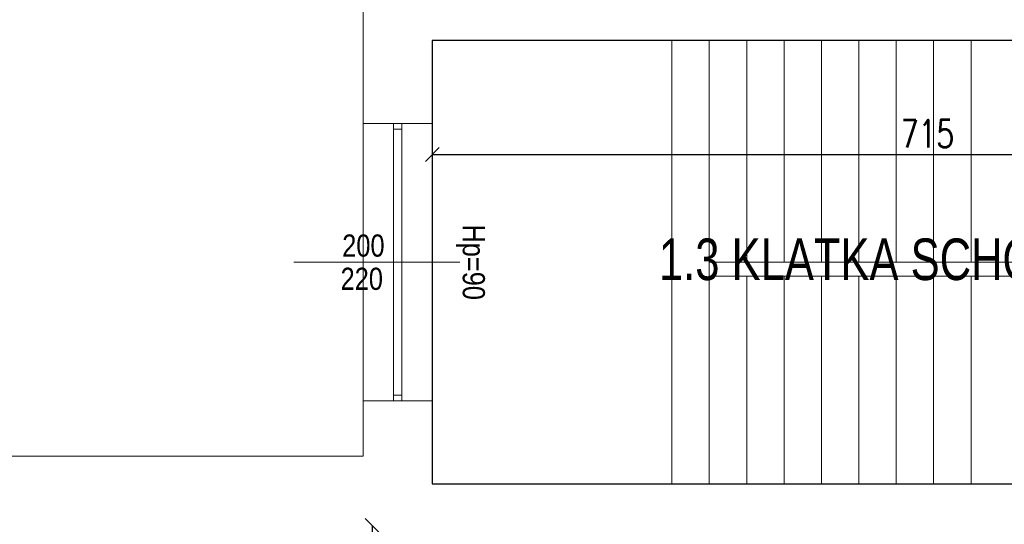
# Model space of a CAD drawing. Header units: metres. Extents: x 8472212 to 8494180, y 5728195 to 5779639.
# Tile 10 of 106: x 8476027 to 8476738, y 5730971 to 5731336. Entities that reach past the tile are written whole.
import ezdxf
from ezdxf.enums import TextEntityAlignment as Align

# ---------------------------------------------------------------- set-up
doc = ezdxf.new("R2010")
doc.units = ezdxf.units.M
doc.header["$MEASUREMENT"] = 0
doc.layers.get('0').update_dxf_attribs({"color": 250, "linetype": 'CONTINUOUS'})
doc.layers.get('Defpoints').update_dxf_attribs({"linetype": 'CONTINUOUS'})
doc.layers.add('!!powierzchnie', color=31, linetype='CONTINUOUS', plot=False)
for name, color, linetype, lineweight in [('!opisy', 255, 'CONTINUOUS', 9), ('!parapety', 21, 'CONTINUOUS', 9), ('!RZUTY SCHODY', 104, 'CONTINUOUS', 9), ('!stolarka zew', 4, 'CONTINUOUS', 9), ('!ściany konstrukcyjne', 7, 'CONTINUOUS', 18), ('opisy', 2, 'CONTINUOUS', 5), ('opisy ramki linie', 101, 'CONTINUOUS', 5)]:
    doc.layers.add(name, color=color, linetype=linetype, lineweight=lineweight)
doc.styles.add('opis mały', font='ARIALN.TTF', dxfattribs={"height": 16})
doc.styles.get("Standard").update_dxf_attribs({"font": 'Simplex.SHX', "width": 0.75})
doc.dimstyles.new('ISO-25', dxfattribs={"dimtxt": 20, "dimasz": 10, "dimexe": 1.25, "dimexo": 0.625, "dimgap": 5, "dimtad": 1, "dimdec": 0, "dimtxsty": 'Standard', "dimblk": 'OBLIQUE', "dimcen": 2.5, "dimse1": 1, "dimse2": 1, "dimadec": 0, "dimazin": 0, "dimtfac": 1, "dimtdec": 0, "dimtmove": 0, "dimatfit": 3, "dimfxl": 1, "dimarcsym": 0})

# ---------------------------------------------------------------- blocks, each defined once
blk = doc.blocks.new('_Oblique')
at = {"color": 0, "linetype": 'ByBlock', "lineweight": -2}
blk.add_line((-0.5, -0.5), (0.5, 0.5), dxfattribs=at)
blk = doc.blocks.new('*D474')
at = {"layer": '!opisy', "color": 0, "linetype": 'Continuous', "lineweight": -2, "transparency": 16777216}
blk.add_line((8475776.23, 5732020.52), (8475776.23, 5731020.52), dxfattribs=at)
at = {"layer": 'Defpoints', "color": 0, "linetype": 'Continuous', "transparency": 16777216}
for p in [(8476425.53, 5732020.52), (8475776.23, 5731020.52), (8476425.53, 5731020.52)]:
    blk.add_point(p, dxfattribs=at)
at = {"layer": '!opisy', "color": 0, "linetype": 'Continuous', "lineweight": -2, "transparency": 16777216, "xscale": 10, "yscale": 10, "zscale": 10}
for p, rotation in [((8475776.23, 5732020.52), 90), ((8475776.23, 5731020.52), 270)]:
    blk.add_blockref('_Oblique', p, dxfattribs=dict(at, rotation=rotation))
at = {"layer": '!opisy', "color": 0, "linetype": 'Continuous', "transparency": 16777216, "insert": (8475761.23, 5731520.52), "char_height": 20, "attachment_point": 5, "rotation": 90}
blk.add_mtext('1000', dxfattribs=at)
blk = doc.blocks.new('*D476')
at = {"layer": '!opisy', "color": 0, "linetype": 'Continuous', "lineweight": -2, "transparency": 16777216}
blk.add_line((8475874.53, 5732151.46), (8476274.53, 5732151.46), dxfattribs=at)
at = {"layer": 'Defpoints', "color": 0, "linetype": 'Continuous', "transparency": 16777216}
for p in [(8476274.53, 5732151.46), (8475874.53, 5730861.99), (8476274.53, 5730861.99)]:
    blk.add_point(p, dxfattribs=at)
at = {"layer": '!opisy', "color": 0, "linetype": 'Continuous', "lineweight": -2, "transparency": 16777216, "xscale": 10, "yscale": 10, "zscale": 10, "rotation": 180}
blk.add_blockref('_Oblique', (8475874.53, 5732151.46), dxfattribs=at)
at = {"layer": '!opisy', "color": 0, "linetype": 'Continuous', "lineweight": -2, "transparency": 16777216, "xscale": 10, "yscale": 10, "zscale": 10}
blk.add_blockref('_Oblique', (8476274.53, 5732151.46), dxfattribs=at)
at = {"layer": '!opisy', "color": 0, "linetype": 'Continuous', "transparency": 16777216, "insert": (8476074.53, 5732166.46), "char_height": 20, "attachment_point": 5}
blk.add_mtext('400', dxfattribs=at)
blk = doc.blocks.new('*D497')
at = {"layer": '!opisy', "color": 0, "linetype": 'Continuous', "lineweight": -2, "transparency": 16777216}
blk.add_line((8476281.18, 5730970.52), (8476281.18, 5730630.52), dxfattribs=at)
at = {"layer": 'Defpoints', "color": 0, "linetype": 'Continuous', "transparency": 16777216}
for p in [(8476299.53, 5730970.52), (8476281.18, 5730630.52), (8476299.53, 5730630.52)]:
    blk.add_point(p, dxfattribs=at)
at = {"layer": '!opisy', "color": 0, "linetype": 'Continuous', "lineweight": -2, "transparency": 16777216, "xscale": 10, "yscale": 10, "zscale": 10}
for p, rotation in [((8476281.18, 5730970.52), 90), ((8476281.18, 5730630.52), 270)]:
    blk.add_blockref('_Oblique', p, dxfattribs=dict(at, rotation=rotation))
at = {"layer": '!opisy', "color": 0, "linetype": 'Continuous', "transparency": 16777216, "insert": (8476266.18, 5730800.52), "char_height": 20, "attachment_point": 5, "rotation": 90}
blk.add_mtext('340', dxfattribs=at)
blk = doc.blocks.new('*D500')
at = {"layer": '!opisy', "color": 0, "linetype": 'Continuous', "lineweight": -2, "transparency": 16777216}
blk.add_line((8476324.53, 5731238.18), (8477039.53, 5731238.18), dxfattribs=at)
at = {"layer": 'Defpoints', "color": 0, "linetype": 'Continuous', "transparency": 16777216}
for p in [(8476324.53, 5731320.52), (8477039.53, 5731320.52), (8477039.53, 5731238.18)]:
    blk.add_point(p, dxfattribs=at)
at = {"layer": '!opisy', "color": 0, "linetype": 'Continuous', "lineweight": -2, "transparency": 16777216, "xscale": 10, "yscale": 10, "zscale": 10, "rotation": 180}
blk.add_blockref('_Oblique', (8476324.53, 5731238.18), dxfattribs=at)
at = {"layer": '!opisy', "color": 0, "linetype": 'Continuous', "lineweight": -2, "transparency": 16777216, "xscale": 10, "yscale": 10, "zscale": 10}
blk.add_blockref('_Oblique', (8477039.53, 5731238.18), dxfattribs=at)
at = {"layer": '!opisy', "color": 0, "linetype": 'Continuous', "transparency": 16777216, "insert": (8476682.03, 5731253.18), "char_height": 20, "attachment_point": 5}
blk.add_mtext('715', dxfattribs=at)
blk = doc.blocks.new('*D509')
at = {"layer": '!opisy', "color": 0, "linetype": 'Continuous', "lineweight": -2, "transparency": 16777216}
blk.add_line((8478399.53, 5732201.46), (8475874.53, 5732201.46), dxfattribs=at)
at = {"layer": 'Defpoints', "color": 0, "linetype": 'Continuous', "transparency": 16777216}
for p in [(8475874.53, 5732201.46), (8478399.53, 5731911.99), (8475874.53, 5730911.99)]:
    blk.add_point(p, dxfattribs=at)
at = {"layer": '!opisy', "color": 0, "linetype": 'Continuous', "lineweight": -2, "transparency": 16777216, "xscale": 10, "yscale": 10, "zscale": 10, "rotation": 180}
blk.add_blockref('_Oblique', (8475874.53, 5732201.46), dxfattribs=at)
at = {"layer": '!opisy', "color": 0, "linetype": 'Continuous', "lineweight": -2, "transparency": 16777216, "xscale": 10, "yscale": 10, "zscale": 10}
blk.add_blockref('_Oblique', (8478399.53, 5732201.46), dxfattribs=at)
at = {"layer": '!opisy', "color": 0, "linetype": 'Continuous', "transparency": 16777216, "insert": (8477137.03, 5732216.46), "char_height": 20, "attachment_point": 5}
blk.add_mtext('2525', dxfattribs=at)
blk = doc.blocks.new('*D510')
at = {"layer": '!opisy', "color": 0, "linetype": 'Continuous', "lineweight": -2, "transparency": 16777216}
blk.add_line((8475726.23, 5729295.52), (8475726.23, 5732020.52), dxfattribs=at)
at = {"layer": 'Defpoints', "color": 0, "linetype": 'Continuous', "transparency": 16777216}
for p in [(8475726.23, 5732020.52), (8476425.53, 5732020.52), (8476025.53, 5729295.52)]:
    blk.add_point(p, dxfattribs=at)
at = {"layer": '!opisy', "color": 0, "linetype": 'Continuous', "lineweight": -2, "transparency": 16777216, "xscale": 10, "yscale": 10, "zscale": 10}
for p, rotation in [((8475726.23, 5732020.52), 90), ((8475726.23, 5729295.52), 270)]:
    blk.add_blockref('_Oblique', p, dxfattribs=dict(at, rotation=rotation))
at = {"layer": '!opisy', "color": 0, "linetype": 'Continuous', "transparency": 16777216, "insert": (8475711.23, 5730658.02), "char_height": 20, "attachment_point": 5, "rotation": 90}
blk.add_mtext('2725', dxfattribs=at)
blk = doc.blocks.new('*U453')
at = {"layer": '!parapety'}
for p, q in [((7761.46, -4380.08), (7961.46, -4380.08)), ((7761.46, -4430.08), (7961.46, -4430.08))]:
    blk.add_line(p, q, dxfattribs=at)
at = {"layer": '!stolarka zew'}
for p, q in [((7961.46, -4402.08), (7761.46, -4402.08)), ((7765.46, -4402.08), (7765.46, -4408.08)), ((7957.46, -4402.08), (7957.46, -4408.08)), ((7961.46, -4408.08), (7761.46, -4408.08))]:
    blk.add_line(p, q, dxfattribs=at)
at = {"layer": '!ściany konstrukcyjne'}
for p, q in [((7761.46, -4430.08), (7761.46, -4380.08)), ((7961.46, -4430.08), (7961.46, -4380.08))]:
    blk.add_line(p, q, dxfattribs=at)
at = {"layer": 'opisy ramki linie'}
for p, q in [((7861.46, -4330.08), (7861.46, -4380.08)), ((7861.46, -4380.08), (7861.46, -4450.08))]:
    blk.add_line(p, q, dxfattribs=at)
at = {"layer": 'opisy', "style": 'opis mały', "flags": 8}
for tag, p in [('SZEROKOŚĆ_OKNO', (7857.46, -4365.08)), ('WYSOKOŚĆ_OKNO', (7881.46, -4363.9))]:
    blk.add_attdef(tag, p, '', height=16, rotation=90, dxfattribs=at)
blk.add_attdef('WYSOKOŚĆ_PARAPETU', text='', height=16, dxfattribs=at).set_placement((7861.46, -4460.08), align=Align.MIDDLE_CENTER)

msp = doc.modelspace()

# ---------------------------------------------------------------- linework, layer by layer
at = {"layer": '!!powierzchnie', "linetype": 'Continuous'}
msp.add_lwpolyline([(8476324.53, 5731320.52), (8476324.53, 5731000.52), (8477039.53, 5731000.52), (8477039.53, 5731320.52), (8476324.53, 5731320.52)], dxfattribs=at)
at = {"layer": '!RZUTY SCHODY'}
for p, q in [((8476497.53, 5731320.52), (8476497.53, 5731000.52)), ((8476524.53, 5731320.52), (8476524.53, 5731000.52)), ((8476551.53, 5731320.52), (8476551.53, 5731160.52)), ((8476578.53, 5731320.52), (8476578.53, 5731160.52)), ((8476605.53, 5731320.52), (8476605.53, 5731160.52)), ((8476632.53, 5731320.52), (8476632.53, 5731160.52)), ((8476659.53, 5731320.52), (8476659.53, 5731160.52)), ((8476686.53, 5731320.52), (8476686.53, 5731160.52)), ((8476713.53, 5731320.52), (8476713.53, 5731160.52)), ((8476821.53, 5731160.52), (8476524.53, 5731160.52)), ((8476821.53, 5731160.52), (8476524.53, 5731160.52)), ((8476821.53, 5731150.52), (8476524.53, 5731150.52)), ((8476551.53, 5731150.52), (8476551.53, 5731000.52)), ((8476578.53, 5731150.52), (8476578.53, 5731000.52)), ((8476605.53, 5731150.52), (8476605.53, 5731000.52)), ((8476632.53, 5731150.52), (8476632.53, 5731000.52)), ((8476659.53, 5731150.52), (8476659.53, 5731000.52)), ((8476686.53, 5731150.52), (8476686.53, 5731000.52)), ((8476713.53, 5731150.52), (8476713.53, 5731000.52))]:
    msp.add_line(p, q, dxfattribs=at)
at = {"layer": '!ściany konstrukcyjne', "linetype": 'Continuous'}
for points in [[(8476274.53, 5731260.52), (8476274.53, 5731395.39)], [(8476324.53, 5731260.52), (8476324.53, 5731320.52)], [(8477039.53, 5731320.52), (8476324.53, 5731320.52)], [(8477039.53, 5731100.74), (8477039.53, 5731000.52), (8476324.53, 5731000.52)], [(8475874.53, 5730900.52), (8475874.53, 5731020.52), (8476274.53, 5731020.52), (8476274.53, 5731020.52), (8476274.53, 5731060.52)], [(8476324.53, 5731000.52), (8476324.53, 5731060.52)]]:
    msp.add_lwpolyline(points, dxfattribs=at)

# ---------------------------------------------------------------- block references
at = {"layer": '!ściany konstrukcyjne'}
ref = msp.add_blockref('*U453', (8471894.45, 5739021.98), dxfattribs=dict(at, xscale=-1, rotation=90))
ref.add_attrib('WYSOKOŚĆ_OKNO', '220', (8476258.35, 5731140.52), dxfattribs={"layer": 'opisy', "height": 16, "style": 'opis mały'})
ref.add_attrib('WYSOKOŚĆ_PARAPETU', 'Hp=90', dxfattribs={"layer": 'opisy', "height": 16, "rotation": 270, "style": 'opis mały'}).set_placement((8476354.53, 5731160.52), align=Align.MIDDLE_CENTER)
ref.add_attrib('SZEROKOŚĆ_OKNO', '200', (8476259.53, 5731164.52), dxfattribs={"layer": 'opisy', "height": 16, "style": 'opis mały'})

# ---------------------------------------------------------------- texts
at = {"layer": '!opisy', "linetype": 'Continuous', "insert": (8476226.86, 5731177.61), "char_height": 30, "attachment_point": 1}
msp.add_mtext_dynamic_manual_height_columns('\\pi261.35;{\\fArial|b0|i0|c238|p34;1.3 KLATKA SCHODOWA}', width=889.6285, gutter_width=12.5, heights=[0], dxfattribs=at)

# ---------------------------------------------------------------- dimensions: what is measured, and where the dimension line sits
at = {"layer": '!opisy', "linetype": 'Continuous'}
for base, p1, p2, picture, middle in [((8475874.53, 5732201.46), (8478399.53, 5731911.99), (8475874.53, 5730911.99), '*D509', (8477137.03, 5732216.46)), ((8477039.53, 5731238.18), (8476324.53, 5731320.52), (8477039.53, 5731320.52), '*D500', (8476682.03, 5731253.18))]:
    dim = msp.add_linear_dim(base=base, p1=p1, p2=p2, dimstyle='ISO-25', dxfattribs=at)
    dim.commit()
    dim.dimension.update_dxf_attribs({"geometry": picture, "text_midpoint": middle})
dim = msp.add_linear_dim(base=(8476274.53, 5732151.46), p1=(8475874.53, 5730861.99), p2=(8476274.53, 5730861.99), dimstyle='ISO-25', dxfattribs=at)
dim.commit()
dim.dimension.update_dxf_attribs({"geometry": '*D476', "text_midpoint": (8476074.53, 5732151.46), "dimtype": 160})
for base, p1, p2, picture, middle in [((8475726.23, 5732020.52), (8476025.53, 5729295.52), (8476425.53, 5732020.52), '*D510', (8475711.23, 5730658.02)), ((8475776.23, 5731020.52), (8476425.53, 5732020.52), (8476425.53, 5731020.52), '*D474', (8475761.23, 5731520.52))]:
    dim = msp.add_linear_dim(base=base, p1=p1, p2=p2, angle=90, dimstyle='ISO-25', dxfattribs=at)
    dim.commit()
    dim.dimension.update_dxf_attribs({"geometry": picture, "text_midpoint": middle})
dim = msp.add_linear_dim(base=(8476281.18, 5730630.52), p1=(8476299.53, 5730970.52), p2=(8476299.53, 5730630.52), angle=90, dimstyle='ISO-25', dxfattribs=at)
dim.commit()
dim.dimension.update_dxf_attribs({"geometry": '*D497', "text_midpoint": (8476281.18, 5730800.52), "dimtype": 160})

doc.saveas('drawing.dxf')
